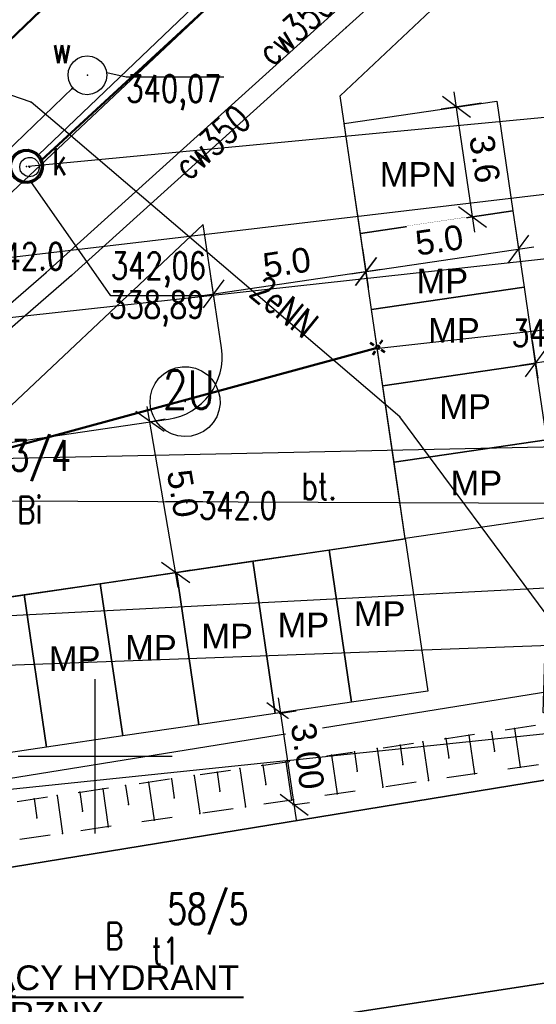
# Model space of a CAD drawing. Extents: x 5552506 to 5553307, y 5642054 to 5642708.
# Tile 28 of 72: x 5552848 to 5552864, y 5642442 to 5642474. Entities that reach past the tile are written whole.
import ezdxf
from ezdxf.enums import TextEntityAlignment as Align
from ezdxf.lldxf.tags import DXFTag

# ---------------------------------------------------------------- set-up
doc = ezdxf.new("R2010")
doc.units = 0
doc.header["$MEASUREMENT"] = 0
doc.linetypes.add('1', pattern=[2, 1, -1])
for name, color, linetype, lineweight in [('0_OPIS', 7, 'Continuous', 13), ('A_SC_WID', 1, 'Continuous', 18), ('PROJEKT', 255, 'Continuous', 50)]:
    doc.layers.add(name, color=color, linetype=linetype, lineweight=lineweight)
doc.layers.add('deszczówka', color=7, linetype='Continuous', lineweight=50, true_color=0x0a8f2c)
for name, color, linetype in [('EGB_Budynek', 7, 'Continuous'), ('EGB_DzialkaEwidencyjna', 7, 'Continuous'), ('EGB_KonturUzytkuGruntowego', 7, 'Continuous'), ('GES_PrzewodCieplowniczy', 7, 'Continuous'), ('GES_PrzewodElektroenergetyczny', 7, 'Continuous'), ('GES_PrzewodKanalizacyjny', 7, 'Continuous'), ('GES_Rzedna', 7, 'Continuous'), ('IS_Węzeł_sieci_kanalizacyjnej_-_opisy', 7, 'Continuous'), ('IS_Węzły_sieci_wodociągowej_-_opisy', 7, 'Continuous'), ('krzyze', 7, 'Continuous'), ('MPZP', 7, 'Continuous'), ('OT_Komunikacja', 7, 'Continuous'), ('OT_Rzedna', 7, 'Continuous'), ('OT_Skarpa', 7, 'Continuous'), ('pomiar', 7, 'Continuous'), ('przew_d_wodociagowy', 5, 'Continuous')]:
    doc.layers.add(name, color=color, linetype=linetype)
doc.styles.add('ARIAL', font='arial.ttf')
doc.styles.add('J-SWIS', font='arial.ttf', dxfattribs={"width": 0.8})
doc.styles.add('STYL_ARIAL', font='simplex', dxfattribs={"width": 0.75, "oblique": 0.1})
tags = doc.linetypes.add('SOLID', pattern=[10, 10, 0]).pattern_tags.tags
tags[6:7] = [DXFTag(74, 4), DXFTag(75, 0), DXFTag(340, '0'), DXFTag(46, 0.0), DXFTag(50, 0.0), DXFTag(44, 0.0), DXFTag(45, 0.0)]
tags[4:5] = [DXFTag(74, 4), DXFTag(75, 0), DXFTag(340, '0'), DXFTag(46, 0.0), DXFTag(50, 0.0), DXFTag(44, 0.0), DXFTag(45, 0.0)]
doc.dimstyles.new('darek', dxfattribs={"dimtxt": 0.8, "dimasz": 0.8, "dimexe": 0.5, "dimexo": 0.5, "dimgap": 0.25, "dimtad": 1, "dimrnd": 0.01, "dimzin": 1, "dimdsep": 46, "dimtxsty": 'ARIAL', "dimblk": 'OBLIQUE', "dimcen": 0.8, "dimdle": 0.5, "dimclrd": 256, "dimclre": 256, "dimclrt": 256, "dimazin": 0, "dimtfac": 1, "dimtmove": 1, "dimatfit": 3, "dimfxl": 1, "dimtfill": 1, "dimlwd": -1, "dimlwe": -1, "dimarcsym": 0})

# ---------------------------------------------------------------- blocks, each defined once
blk = doc.blocks.new('_Oblique')
at = {"color": 0, "linetype": 'ByBlock', "lineweight": -2}
blk.add_line((-0.5, -0.5), (0.5, 0.5), dxfattribs=at)
blk = doc.blocks.new('*D252')
at = {"layer": 'Defpoints', "color": 0, "linetype": 'ByBlock'}
for p in [(5552867.068, 5642464.437), (5552864.101, 5642463.973), (5552867.258, 5642463.22)]:
    blk.add_point(p, dxfattribs=at)
at = {"layer": 'pomiar'}
for p, q in [((5552867.145, 5642463.943), (5552867.335, 5642462.726)), ((5552863.797, 5642462.68), (5552867.752, 5642463.298)), ((5552864.178, 5642463.479), (5552864.368, 5642462.263))]:
    blk.add_line(p, q, dxfattribs=at)
at = {"layer": 'pomiar', "xscale": 0.8, "yscale": 0.8, "zscale": 0.8}
for p, rotation in [((5552867.258, 5642463.22), 8.878392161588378), ((5552864.291, 5642462.757), 188.8783921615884)]:
    blk.add_blockref('_Oblique', p, dxfattribs=dict(at, rotation=rotation))
at = {"layer": 'pomiar', "linetype": 'ByBlock', "insert": (5552865.673, 5642463.64), "char_height": 0.8, "attachment_point": 5, "rotation": 8.8784, "style": 'ARIAL', "bg_fill": 3, "box_fill_scale": 1.25, "bg_fill_color": 256, "bg_fill_true_color": 13158600, "bg_fill_transparency": 0}
blk.add_mtext('3.0', dxfattribs=at)
blk = doc.blocks.new('*D253')
at = {"layer": 'Defpoints', "color": 0, "linetype": 'ByBlock'}
for p in [(5552856.024, 5642451.399), (5552855.479, 5642451.319), (5552855.916, 5642448.351)]:
    blk.add_point(p, dxfattribs=at)
at = {"layer": 'pomiar'}
for p, q in [((5552856.534, 5642447.936), (5552855.952, 5642451.894)), ((5552855.974, 5642451.391), (5552856.519, 5642451.472)), ((5552856.41, 5642448.423), (5552856.956, 5642448.504))]:
    blk.add_line(p, q, dxfattribs=at)
at = {"layer": 'pomiar', "xscale": 0.8, "yscale": 0.8, "zscale": 0.8}
for p, rotation in [((5552856.024, 5642451.399), 98.36916540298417), ((5552856.461, 5642448.431), 278.3691654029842)]:
    blk.add_blockref('_Oblique', p, dxfattribs=dict(at, rotation=rotation))
at = {"layer": 'pomiar', "linetype": 'ByBlock', "insert": (5552856.895, 5642450.011), "char_height": 0.8, "attachment_point": 5, "rotation": 278.3692, "style": 'ARIAL', "bg_fill": 3, "box_fill_scale": 1.25, "bg_fill_color": 256, "bg_fill_true_color": 13158600, "bg_fill_transparency": 0}
blk.add_mtext('3.00', dxfattribs=at)
blk = doc.blocks.new('*D256')
at = {"layer": 'Defpoints', "color": 0, "linetype": 'ByBlock'}
for p in [(5552863.031, 5642471.245), (5552861.726, 5642471.053), (5552863.555, 5642467.684)]:
    blk.add_point(p, dxfattribs=at)
at = {"layer": 'pomiar'}
for p, q in [((5552862.323, 5642466.997), (5552861.653, 5642471.548)), ((5552862.536, 5642471.172), (5552861.231, 5642470.981)), ((5552863.06, 5642467.611), (5552861.755, 5642467.419))]:
    blk.add_line(p, q, dxfattribs=at)
at = {"layer": 'pomiar', "xscale": 0.8, "yscale": 0.8, "zscale": 0.8}
for p, rotation in [((5552861.726, 5642471.053), 98.36916538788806), ((5552862.25, 5642467.492), 278.3691653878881)]:
    blk.add_blockref('_Oblique', p, dxfattribs=dict(at, rotation=rotation))
at = {"layer": 'pomiar', "linetype": 'ByBlock', "insert": (5552862.64, 5642469.368), "char_height": 0.8, "attachment_point": 5, "rotation": 278.3692, "style": 'ARIAL', "bg_fill": 3, "box_fill_scale": 1.25, "bg_fill_color": 256, "bg_fill_true_color": 13158600, "bg_fill_transparency": 0}
blk.add_mtext('3.6', dxfattribs=at)
blk = doc.blocks.new('*D257')
at = {"layer": 'Defpoints', "color": 0, "linetype": 'ByBlock'}
for p in [(5552863.555, 5642467.684), (5552858.608, 5642466.956), (5552863.737, 5642466.447)]:
    blk.add_point(p, dxfattribs=at)
at = {"layer": 'pomiar'}
for p, q in [((5552863.628, 5642467.189), (5552863.809, 5642465.952)), ((5552858.295, 5642465.646), (5552864.231, 5642466.52)), ((5552858.681, 5642466.461), (5552858.863, 5642465.224))]:
    blk.add_line(p, q, dxfattribs=at)
at = {"layer": 'pomiar', "xscale": 0.8, "yscale": 0.8, "zscale": 0.8}
for p, rotation in [((5552863.737, 5642466.447), 8.3691653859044), ((5552858.79, 5642465.719), 188.3691653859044)]:
    blk.add_blockref('_Oblique', p, dxfattribs=dict(at, rotation=rotation))
at = {"layer": 'pomiar', "linetype": 'ByBlock', "insert": (5552861.167, 5642466.734), "char_height": 0.8, "attachment_point": 5, "rotation": 8.3692, "style": 'ARIAL', "bg_fill": 3, "box_fill_scale": 1.25, "bg_fill_color": 256, "bg_fill_true_color": 13158600, "bg_fill_transparency": 0}
blk.add_mtext('5.0', dxfattribs=at)
blk = doc.blocks.new('*D259')
at = {"layer": 'Defpoints', "color": 0, "linetype": 'ByBlock'}
for p in [(5552851.259, 5642460.765), (5552851.779, 5642460.854), (5552852.093, 5642455.874)]:
    blk.add_point(p, dxfattribs=at)
at = {"layer": 'pomiar'}
for p, q in [((5552852.697, 5642455.47), (5552851.695, 5642461.347)), ((5552851.751, 5642460.849), (5552852.272, 5642460.938)), ((5552852.585, 5642455.958), (5552853.106, 5642456.047))]:
    blk.add_line(p, q, dxfattribs=at)
at = {"layer": 'pomiar', "xscale": 0.8, "yscale": 0.8, "zscale": 0.8}
for p, rotation in [((5552851.779, 5642460.854), 99.67745174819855), ((5552852.613, 5642455.963), 279.6774517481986)]:
    blk.add_blockref('_Oblique', p, dxfattribs=dict(at, rotation=rotation))
at = {"layer": 'pomiar', "linetype": 'ByBlock', "insert": (5552852.845, 5642458.519), "char_height": 0.8, "attachment_point": 5, "rotation": 279.6775, "style": 'ARIAL', "bg_fill": 3, "box_fill_scale": 1.25, "bg_fill_color": 256, "bg_fill_true_color": 13158600, "bg_fill_transparency": 0}
blk.add_mtext('5.0', dxfattribs=at)
blk = doc.blocks.new('*D260')
at = {"layer": 'Defpoints', "color": 0, "linetype": 'ByBlock'}
for p in [(5552858.79, 5642465.719), (5552858.939, 5642464.706), (5552853.992, 5642463.978)]:
    blk.add_point(p, dxfattribs=at)
at = {"layer": 'pomiar'}
for p, q in [((5552858.866, 5642465.201), (5552858.717, 5642466.214)), ((5552853.348, 5642464.919), (5552859.285, 5642465.792)), ((5552853.919, 5642464.473), (5552853.77, 5642465.486))]:
    blk.add_line(p, q, dxfattribs=at)
at = {"layer": 'pomiar', "xscale": 0.8, "yscale": 0.8, "zscale": 0.8}
for p, rotation in [((5552858.79, 5642465.719), 8.36916539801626), ((5552853.843, 5642464.991), 188.3691653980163)]:
    blk.add_blockref('_Oblique', p, dxfattribs=dict(at, rotation=rotation))
at = {"layer": 'pomiar', "linetype": 'ByBlock', "insert": (5552856.221, 5642466.007), "char_height": 0.8, "attachment_point": 5, "rotation": 8.3692, "style": 'ARIAL', "bg_fill": 3, "box_fill_scale": 1.25, "bg_fill_color": 256, "bg_fill_true_color": 13158600, "bg_fill_transparency": 0}
blk.add_mtext('5.0', dxfattribs=at)

msp = doc.modelspace()

# ---------------------------------------------------------------- linework, layer by layer
at = {"color": 1, "linetype": 'ByBlock', "lineweight": 40}
msp.add_line((5552842.38408, 5642442.19054), (5552854.8141, 5642442.19054), dxfattribs=at)
at = {"color": 7}
for p in [(5552849.75, 5642472.08), (5552849.25, 5642471.64), (5552849.278, 5642471.673), (5552847.93, 5642471.21), (5552848.91, 5642470.38), (5552848.16, 5642469.5), (5552848.27, 5642469.34), (5552847.772, 5642469.128), (5552847.873, 5642469.107), (5552852.92, 5642461.5), (5552859.89, 5642461.01), (5552852.98, 5642458.22, 342), (5552862.8644, 5642450.796), (5552863.6065, 5642450.9047), (5552860.6382, 5642450.4698), (5552861.3803, 5642450.5785), (5552862.1224, 5642450.6872), (5552858.412, 5642450.1435), (5552859.1541, 5642450.2523), (5552859.8961, 5642450.361), (5552862.9567, 5642450.1664), (5552856.1858, 5642449.8173), (5552856.9278, 5642449.9261), (5552857.6699, 5642450.0348), (5552861.4723, 5642449.9506), (5552853.9595, 5642449.4911), (5552854.7016, 5642449.5998), (5552855.4437, 5642449.7086), (5552858.5035, 5642449.5189), (5552859.9879, 5642449.7347), (5552863.7913, 5642449.6438), (5552851.7333, 5642449.1649), (5552852.4754, 5642449.2736), (5552853.2175, 5642449.3824), (5552857.0191, 5642449.3031), (5552860.822, 5642449.2155), (5552862.3066, 5642449.4297), (5552849.5071, 5642448.8386), (5552850.2492, 5642448.9474), (5552850.9912, 5642449.0561), (5552854.0503, 5642448.8714), (5552855.5347, 5642449.0873), (5552859.3374, 5642449.0014), (5552848.0229, 5642448.6212), (5552848.765, 5642448.7299), (5552852.5659, 5642448.6556), (5552856.3681, 5642448.573), (5552857.8527, 5642448.7872), (5552849.5971, 5642448.224), (5552851.0815, 5642448.4398), (5552854.8834, 5642448.3589), (5552848.1128, 5642448.0082), (5552851.9142, 5642447.9306), (5552853.3988, 5642448.1447), (5552850.4295, 5642447.7164), (5552848.9449, 5642447.5022)]:
    msp.add_point(p, dxfattribs=at)
at = {"layer": 'A_SC_WID', "lineweight": 30}
for points in [[(5552815.23342, 5642450.96027), (5552817.89894, 5642448.42624, 0.39793845), (5552826.14381, 5642448.40431), (5552873.62729, 5642493.06699)], [(5552853.5118, 5642467.24382), (5552845.7645, 5642459.95675), (5552852.37874, 5642460.92982, 0.41421356), (5552854.10009, 5642463.24502), (5552853.5118, 5642467.24382)]]:
    msp.add_lwpolyline(points, format="xyb", dxfattribs=at)
msp.add_lwpolyline([(5552839.57734, 5642454.03312), (5552860.0657, 5642457.04732), (5552857.95129, 5642471.41958), (5552876.70787, 5642489.06191)], dxfattribs=at)
at = {"layer": 'deszczówka', "linetype": 'ByBlock'}
for p, q in [((5552858.92625, 5642463.40882), (5552859.04651, 5642463.33295)), ((5552859.10498, 5642463.29469), (5552859.20263, 5642463.31622)), ((5552859.10498, 5642463.29469), (5552859.12542, 5642463.1968)), ((5552859.12542, 5642463.1968), (5552859.22308, 5642463.21833)), ((5552859.20263, 5642463.31622), (5552859.22308, 5642463.21833)), ((5552859.32095, 5642463.49127), (5552859.24111, 5642463.3736)), ((5552859.39837, 5642463.09896), (5552859.27981, 5642463.17749)), ((5552859.01235, 5642463.01832), (5552859.08955, 5642463.13774))]:
    msp.add_line(p, q, dxfattribs=at)
msp.add_circle((5552847.772, 5642469.128), 0.5, dxfattribs=at)
at = {"layer": 'EGB_Budynek', "color": 7}
msp.add_polyline3d([(5552869.22, 5642449.98, 0), (5552870.21, 5642443.51, 0), (5552843.02, 5642439.34, 0), (5552840.05, 5642438.88, 0), (5552839.1, 5642445.07, 0), (5552842.11, 5642445.56, 0), (5552869.22, 5642449.98, 0)], dxfattribs=at)
at = {"layer": 'EGB_DzialkaEwidencyjna', "color": 7}
for points in [[(5552914.66, 5642524.09, 0), (5552884.57, 5642497.71, 0), (5552889.45, 5642492.68, 0), (5552865.87, 5642471.42, 0), (5552869.22, 5642449.98, 0), (5552870.21, 5642443.51, 0), (5552843.02, 5642439.34, 0), (5552847.18, 5642433.67, 0), (5552871.49, 5642438.07, 0), (5552872.41, 5642443.73, 0), (5552871.12, 5642443.76, 0), (5552871.26, 5642450.26, 0), (5552873.48, 5642450.22, 0), (5552899.85, 5642449.72, 0), (5552901.3, 5642456.99, 0), (5552914.66, 5642524.09, 0)], [(5552868.91, 5642513.83, 0), (5552821.01, 5642466.78, 0), (5552806.15, 5642452.34, 0), (5552801.43, 5642448.13, 0), (5552811.55, 5642438.45, 0), (5552814.16, 5642435.96, 0), (5552817.83, 5642432.34, 0), (5552830.74, 5642439.96, 0), (5552839.1, 5642445.07, 0), (5552842.11, 5642445.56, 0), (5552869.22, 5642449.98, 0), (5552865.87, 5642471.42, 0), (5552889.45, 5642492.68, 0), (5552884.57, 5642497.71, 0), (5552879.14, 5642503.3, 0), (5552868.91, 5642513.83, 0)], [(5552869.22, 5642449.98, 0), (5552842.11, 5642445.56, 0), (5552839.1, 5642445.07, 0), (5552840.05, 5642438.88, 0), (5552843.02, 5642439.34, 0), (5552870.21, 5642443.51, 0), (5552869.22, 5642449.98, 0)]]:
    msp.add_polyline3d(points, dxfattribs=at)
at = {"layer": 'EGB_KonturUzytkuGruntowego', "color": 3}
for points in [[(5552843.02, 5642439.34, 0), (5552870.21, 5642443.51, 0), (5552869.22, 5642449.98, 0), (5552865.87, 5642471.42, 0), (5552889.45, 5642492.68, 0), (5552884.57, 5642497.71, 0), (5552914.66, 5642524.09, 0), (5552901.3, 5642456.99, 0), (5552899.85, 5642449.72, 0), (5552873.48, 5642450.22, 0), (5552871.26, 5642450.26, 0), (5552871.12, 5642443.76, 0), (5552872.41, 5642443.73, 0), (5552901.71, 5642443.12, 0), (5552903.15, 5642442.99, 0), (5552907.04, 5642443.1, 0), (5552949.9401, 5642432.3201, 0), (5552951.0501, 5642431.8601, 0), (5552951.05, 5642431.86, 0), (5552989.34583, 5642422.23675, 0)], [(5552817.83, 5642432.34, 0), (5552830.74, 5642439.96, 0), (5552839.1, 5642445.07, 0), (5552842.11, 5642445.56, 0), (5552869.22, 5642449.98, 0), (5552865.87, 5642471.42, 0), (5552889.45, 5642492.68, 0), (5552884.57, 5642497.71, 0), (5552879.14, 5642503.3, 0), (5552868.91, 5642513.83, 0), (5552860.87, 5642522.11, 0), (5552811.5, 5642476.33, 0), (5552790.5309, 5642458.698, 0), (5552790.45, 5642458.63, 0), (5552801.43, 5642448.13, 0), (5552811.55, 5642438.45, 0), (5552814.16, 5642435.96, 0), (5552817.83, 5642432.34, 0)], [(5552869.22, 5642449.98, 0), (5552842.11, 5642445.56, 0), (5552839.1, 5642445.07, 0), (5552840.05, 5642438.88, 0), (5552843.02, 5642439.34, 0), (5552870.21, 5642443.51, 0), (5552869.22, 5642449.98, 0)]]:
    msp.add_polyline3d(points, dxfattribs=at)
at = {"layer": 'GES_PrzewodCieplowniczy', "color": 214}
for points in [[(5552831.35, 5642450.2, 0), (5552840.22, 5642458.36, 0), (5552845.94, 5642463.55, 0), (5552848.41, 5642465.69, 0), (5552857.32, 5642473.73, 0), (5552866.23, 5642481.77, 0), (5552867.2142, 5642482.7908, 0)], [(5552867.4382, 5642482.0068, 0), (5552867.06, 5642481.66, 0), (5552858.15, 5642473.63, 0), (5552849.24, 5642465.59, 0), (5552846.65, 5642463.35, 0), (5552840.31, 5642457.53, 0), (5552831.44, 5642449.52, 0)]]:
    msp.add_polyline3d(points, dxfattribs=at)
at = {"layer": 'GES_PrzewodCieplowniczy', "color": 7}
for p in [(5552857.32, 5642473.73), (5552858.15, 5642473.63), (5552848.41, 5642465.69), (5552849.24, 5642465.59)]:
    msp.add_point(p, dxfattribs=at)
at = {"layer": 'GES_PrzewodElektroenergetyczny', "color": 1}
msp.add_polyline3d([(5552905.68, 5642454.62, 0), (5552894.61, 5642454.02, 0), (5552883.25, 5642452.55, 0), (5552869.57, 5642451.69, 0), (5552865.18, 5642451.11, 0), (5552864.54, 5642451.42, 0), (5552864.63, 5642454.61, 0), (5552859.89, 5642461.01, 0), (5552848.91, 5642470.38, 0), (5552847.93, 5642471.21, 0), (5552846.63, 5642471.65, 0), (5552845.06, 5642473.23, 0)], dxfattribs=at)
at = {"layer": 'GES_PrzewodKanalizacyjny', "color": 34}
for points in [[(5552845.93, 5642471.146, 0), (5552845.882, 5642471.937, 0), (5552863.89, 5642489.18, 0), (5552862.97, 5642490.37, 0)], [(5552871.333, 5642490.568, 0), (5552848.27, 5642469.34, 0)], [(5552847.3817, 5642468.7314, 0), (5552847.2892, 5642468.8514, 0), (5552847.2324, 5642468.9919, 0), (5552847.2157, 5642469.1425, 0), (5552847.2403, 5642469.2921, 0), (5552847.3043, 5642469.4295, 0), (5552847.4029, 5642469.5445, 0), (5552847.529, 5642469.6286, 0), (5552847.6731, 5642469.6756, 0), (5552847.8245, 5642469.682, 0), (5552847.972, 5642469.6473, 0), (5552848.1047, 5642469.5741, 0), (5552848.2127, 5642469.4678, 0), (5552848.288, 5642469.3363, 0), (5552848.3251, 5642469.1893, 0), (5552848.3211, 5642469.0378, 0), (5552848.2764, 5642468.893, 0), (5552848.1943, 5642468.7657, 0), (5552848.0809, 5642468.6652, 0), (5552847.9446, 5642468.599, 0), (5552847.7954, 5642468.572, 0), (5552847.6446, 5642468.5863, 0), (5552847.5032, 5642468.6408, 0), (5552847.3817, 5642468.7314, 0)], [(5552847.6509, 5642468.8813, 0), (5552847.5844, 5642468.9768, 0), (5552847.5568, 5642469.0898, 0), (5552847.572, 5642469.2052, 0), (5552847.6278, 5642469.3073, 0), (5552847.7167, 5642469.3824, 0), (5552847.8267, 5642469.4202, 0), (5552847.943, 5642469.4158, 0), (5552848.0498, 5642469.3696, 0), (5552848.1328, 5642469.288, 0), (5552848.1806, 5642469.182, 0), (5552848.1869, 5642469.0658, 0), (5552848.1508, 5642468.9551, 0), (5552848.0772, 5642468.865, 0), (5552847.976, 5642468.8076, 0), (5552847.8609, 5642468.7906, 0), (5552847.7474, 5642468.8163, 0), (5552847.6509, 5642468.8813, 0)]]:
    msp.add_polyline3d(points, dxfattribs=at)
at = {"layer": 'GES_Rzedna', "color": 7}
for points in [[(5552854.1744, 5642472.025, 0), (5552851.01, 5642472.025, 0), (5552850.38, 5642472.16, 0)], [(5552853.697, 5642464.935, 0), (5552850.51, 5642464.935, 0), (5552847.92, 5642468.64, 0)]]:
    msp.add_polyline3d(points, dxfattribs=at)
at = {"layer": 'IS_Węzeł_sieci_kanalizacyjnej_-_opisy', "color": 211, "linetype": 'SOLID', "ltscale": 0.01}
msp.add_line((5552875.40207, 5642453.98518), (5552827.87197, 5642452.23698), dxfattribs=at)
at = {"layer": 'krzyze', "color": 7}
for points in [[(5552850, 5642447.5, 0), (5552850, 5642452.5, 0)], [(5552847.5, 5642450, 0), (5552852.5, 5642450, 0)]]:
    msp.add_polyline3d(points, dxfattribs=at)
at = {"layer": 'MPZP', "color": 7}
msp.add_polyline3d([(5552852.1237, 5642460.6908, 0), (5552851.9849, 5642460.8562, 0), (5552851.88, 5642461.0448, 0), (5552851.8126, 5642461.2498, 0), (5552851.7853, 5642461.4639, 0), (5552851.799, 5642461.6793, 0), (5552851.8531, 5642461.8882, 0), (5552851.9459, 5642462.0831, 0), (5552852.0738, 5642462.2569, 0), (5552852.2324, 5642462.4034, 0), (5552852.4158, 5642462.5172, 0), (5552852.6174, 5642462.5942, 0), (5552852.8299, 5642462.6317, 0), (5552853.0458, 5642462.6283, 0), (5552853.257, 5642462.5841, 0), (5552853.4561, 5642462.5007, 0), (5552853.6358, 5642462.3812, 0), (5552853.7896, 5642462.2298, 0), (5552853.912, 5642462.052, 0), (5552853.9986, 5642461.8543, 0), (5552854.0462, 5642461.6438, 0), (5552854.053, 5642461.4281, 0), (5552854.0189, 5642461.2149, 0), (5552853.9451, 5642461.0121, 0), (5552853.8343, 5642460.8269, 0), (5552853.6904, 5642460.6661, 0), (5552853.5186, 5642460.5354, 0), (5552853.3252, 5642460.4395, 0), (5552853.1172, 5642460.382, 0), (5552852.9021, 5642460.3648, 0), (5552852.6876, 5642460.3888, 0), (5552852.4815, 5642460.4528, 0), (5552852.2912, 5642460.5547, 0), (5552852.1237, 5642460.6908, 0)], dxfattribs=at)
at = {"layer": 'OT_Komunikacja', "color": 7}
for points in [[(5552864.53, 5642492.88, 0), (5552866.74, 5642494.94, 0), (5552867.6, 5642495.42, 0), (5552868.57, 5642495.41, 0), (5552869.61, 5642495.13, 0), (5552870.28, 5642494.53, 0), (5552870.58, 5642493.43, 0), (5552870.5, 5642492.45, 0), (5552869.84, 5642490.71, 0), (5552868.46, 5642488.65, 0), (5552859.86, 5642480.67, 0), (5552848.16, 5642469.5, 0)], [(5552864.9, 5642476.53, 0), (5552865.26, 5642473.26, 0), (5552866.35, 5642463.28, 342.3), (5552867.2, 5642456.62, 342.2), (5552867.84, 5642452.6, 342.2), (5552846.85, 5642449.22, 0), (5552843.65, 5642454.54, 0), (5552842.57, 5642455.18, 0), (5552841.53, 5642455.62, 0), (5552839.95, 5642455.62, 0), (5552838.8, 5642455.22, 0), (5552837.43, 5642454.03, 0), (5552836.21, 5642452.49, 0), (5552835.17, 5642450.44, 0), (5552835.1, 5642448.07, 0), (5552835.38, 5642446.85, 0), (5552838.62, 5642439.33, 0)]]:
    msp.add_polyline3d(points, dxfattribs=at)
at = {"layer": 'OT_Skarpa', "color": 7, "linetype": '1'}
msp.add_polyline3d([(5552838.35, 5642445.75, 0), (5552845.49, 5642448.25, 0), (5552868.01, 5642451.55, 0), (5552868.34, 5642450.3, 0), (5552844.77, 5642446.9, 0), (5552838.35, 5642445.75, 0)], dxfattribs=at)
at = {"layer": 'OT_Skarpa', "color": 7}
for points in [[(5552862.8644, 5642450.796, 0), (5552862.9567, 5642450.1664, 0)], [(5552863.6065, 5642450.9047, 0), (5552863.7913, 5642449.6438, 0)], [(5552860.6382, 5642450.4698, 0), (5552860.822, 5642449.2155, 0)], [(5552861.3803, 5642450.5785, 0), (5552861.4723, 5642449.9506, 0)], [(5552862.1224, 5642450.6872, 0), (5552862.3066, 5642449.4297, 0)], [(5552858.412, 5642450.1435, 0), (5552858.5035, 5642449.5189, 0)], [(5552859.1541, 5642450.2523, 0), (5552859.3374, 5642449.0014, 0)], [(5552859.8961, 5642450.361, 0), (5552859.9879, 5642449.7347, 0)], [(5552856.1858, 5642449.8173, 0), (5552856.3681, 5642448.573, 0)], [(5552856.9278, 5642449.9261, 0), (5552857.0191, 5642449.3031, 0)], [(5552857.6699, 5642450.0348, 0), (5552857.8527, 5642448.7872, 0)], [(5552853.9595, 5642449.4911, 0), (5552854.0503, 5642448.8714, 0)], [(5552854.7016, 5642449.5998, 0), (5552854.8834, 5642448.3589, 0)], [(5552855.4437, 5642449.7086, 0), (5552855.5347, 5642449.0873, 0)], [(5552851.7333, 5642449.1649, 0), (5552851.9142, 5642447.9306, 0)], [(5552852.4754, 5642449.2736, 0), (5552852.5659, 5642448.6556, 0)], [(5552853.2175, 5642449.3824, 0), (5552853.3988, 5642448.1447, 0)], [(5552849.5071, 5642448.8386, 0), (5552849.5971, 5642448.224, 0)], [(5552850.2492, 5642448.9474, 0), (5552850.4295, 5642447.7164, 0)], [(5552850.9912, 5642449.0561, 0), (5552851.0815, 5642448.4398, 0)], [(5552848.0229, 5642448.6212, 0), (5552848.1128, 5642448.0082, 0)], [(5552848.765, 5642448.7299, 0), (5552848.9449, 5642447.5022, 0)]]:
    msp.add_polyline3d(points, dxfattribs=at)
at = {"layer": 'PROJEKT', "color": 6, "linetype": 'Continuous', "lineweight": 0}
msp.add_line((5552860.0657, 5642457.04732), (5552839.57734, 5642454.03312), dxfattribs=at)
at = {"layer": 'PROJEKT', "color": 6, "linetype": 'Continuous', "lineweight": 30}
for points in [[(5552858.60799, 5642466.95581), (5552858.08401, 5642470.51747), (5552863.03076, 5642471.24523), (5552863.55474, 5642467.68356)], [(5552858.97186, 5642464.48243), (5552858.60799, 5642466.95581), (5552863.55474, 5642467.68356), (5552863.91862, 5642465.21019)], [(5552859.33574, 5642462.00906), (5552858.97186, 5642464.48243), (5552863.91862, 5642465.21019), (5552864.28249, 5642462.73681)], [(5552859.69962, 5642459.53568), (5552859.33574, 5642462.00906), (5552864.28249, 5642462.73681), (5552864.64637, 5642460.26343)], [(5552860.06349, 5642457.0623), (5552859.69962, 5642459.53568), (5552864.64637, 5642460.26343), (5552865.01025, 5642457.79005)], [(5552857.59012, 5642456.69843), (5552860.06349, 5642457.0623), (5552860.79125, 5642452.11555), (5552858.31787, 5642451.75167)], [(5552855.11674, 5642456.33455), (5552857.59012, 5642456.69843), (5552858.31787, 5642451.75167), (5552855.84449, 5642451.38779)], [(5552852.64336, 5642455.97067), (5552855.11674, 5642456.33455), (5552855.84449, 5642451.38779), (5552853.37112, 5642451.02392)], [(5552850.16999, 5642455.6068), (5552852.64336, 5642455.97067), (5552853.37112, 5642451.02392), (5552850.89774, 5642450.66004)], [(5552847.69661, 5642455.24292), (5552850.16999, 5642455.6068), (5552850.89774, 5642450.66004), (5552848.42436, 5642450.29617)], [(5552845.22323, 5642454.87904), (5552847.69661, 5642455.24292), (5552848.42436, 5642450.29617), (5552845.95098, 5642449.93229)]]:
    msp.add_lwpolyline(points, close=True, dxfattribs=at)
at = {"layer": 'przew_d_wodociagowy', "color": 5}
for points in [[(5552849.3097, 5642471.6326, 0), (5552849.2089, 5642471.7618, 0), (5552849.145, 5642471.9127, 0), (5552849.1223, 5642472.075, 0), (5552849.1424, 5642472.2376, 0), (5552849.2039, 5642472.3895, 0), (5552849.3026, 5642472.5203, 0), (5552849.4318, 5642472.6211, 0), (5552849.5827, 5642472.685, 0), (5552849.745, 5642472.7077, 0), (5552849.9076, 5642472.6876, 0), (5552850.0595, 5642472.6261, 0), (5552850.1903, 5642472.5274, 0), (5552850.2911, 5642472.3982, 0), (5552850.355, 5642472.2473, 0), (5552850.3777, 5642472.085, 0), (5552850.3576, 5642471.9224, 0), (5552850.2961, 5642471.7705, 0), (5552850.1974, 5642471.6397, 0), (5552850.0682, 5642471.5389, 0), (5552849.9173, 5642471.475, 0), (5552849.755, 5642471.4523, 0), (5552849.5924, 5642471.4724, 0), (5552849.4405, 5642471.5339, 0), (5552849.3097, 5642471.6326, 0)], [(5552835.5418, 5642458.4604, 0), (5552842.37, 5642465.02, 0), (5552849.278, 5642471.673, 0)]]:
    msp.add_polyline3d(points, dxfattribs=at)

# ---------------------------------------------------------------- texts
at = {"color": 1, "linetype": 'ByBlock', "lineweight": 70, "style": 'J-SWIS'}
for s, p in [('ISTNIEJĄCY HYDRANT', (5552842.50836, 5642442.42094)), ('ZEWNĘTRZNY', (5552842.50836, 5642441.23013))]:
    msp.add_text(s, height=0.8, dxfattribs=at).set_placement(p)
at = {"layer": '0_OPIS', "style": 'J-SWIS'}
for p in [(5552860.80471, 5642463.41059), (5552861.16859, 5642460.93722), (5552861.53247, 5642458.46384), (5552858.39394, 5642454.22505), (5552855.92057, 5642453.86117), (5552853.44719, 5642453.4973), (5552850.97381, 5642453.13342), (5552848.50044, 5642452.76954)]:
    msp.add_text('MP', height=0.8, dxfattribs=at).set_placement(p)
at = {"layer": 'EGB_Budynek', "color": 7, "style": 'STYL_ARIAL', "width": 0.75}
msp.add_text('t1', height=0.875, dxfattribs=at).set_placement((5552851.84, 5642442.9886), align=Align.BOTTOM_LEFT)
at = {"layer": 'EGB_DzialkaEwidencyjna', "color": 7, "style": 'STYL_ARIAL', "width": 0.75}
for s, p in [('53/4', (5552846.59, 5642458.9556)), ('58/5', (5552852.34, 5642444.2556))]:
    msp.add_text(s, height=1, dxfattribs=at).set_placement(p, align=Align.BOTTOM_LEFT)
at = {"layer": 'EGB_DzialkaEwidencyjna', "color": 92, "style": 'STYL_ARIAL', "width": 0.75}
msp.add_text('Bi', height=0.875, dxfattribs=at).set_placement((5552847.47, 5642457.2886), align=Align.BOTTOM_LEFT)
at = {"layer": 'EGB_KonturUzytkuGruntowego', "color": 92, "style": 'STYL_ARIAL', "width": 0.75}
msp.add_text('B', height=0.875, dxfattribs=at).set_placement((5552850.3256, 5642443.4703), align=Align.BOTTOM_LEFT)
at = {"layer": 'GES_PrzewodCieplowniczy', "color": 212, "style": 'STYL_ARIAL', "width": 0.75}
for rotation, p in [(42.4, (5552855.9341, 5642472.1513)), (42.1, (5552853.2133, 5642468.4494))]:
    msp.add_text('cw350', height=0.875, rotation=rotation, dxfattribs=at).set_placement(p, align=Align.BOTTOM_LEFT)
at = {"layer": 'GES_PrzewodElektroenergetyczny', "color": 1, "style": 'STYL_ARIAL', "width": 0.75}
msp.add_text('2eNN', height=0.875, rotation=320.9, dxfattribs=at).set_placement((5552854.803, 5642464.7593), align=Align.BOTTOM_LEFT)
at = {"layer": 'GES_PrzewodKanalizacyjny', "color": 34, "style": 'STYL_ARIAL', "width": 0.75}
msp.add_text('k', height=0.875, dxfattribs=at).set_placement((5552848.6, 5642468.5786), align=Align.BOTTOM_LEFT)
at = {"layer": 'GES_Rzedna', "color": 7, "style": 'STYL_ARIAL', "width": 0.75}
for s, p in [('340,07', (5552851.01, 5642470.9486)), ('342,06', (5552850.51, 5642465.2086)), ('338,89', (5552850.45, 5642463.9386))]:
    msp.add_text(s, height=0.875, dxfattribs=at).set_placement(p, align=Align.BOTTOM_LEFT)
at = {"layer": 'MPZP', "color": 7, "style": 'STYL_ARIAL', "width": 0.75}
msp.add_text('2U', height=1.25, dxfattribs=at).set_placement((5552852.2, 5642460.8894), align=Align.BOTTOM_LEFT)
at = {"layer": 'OT_Komunikacja', "color": 7, "style": 'STYL_ARIAL', "width": 0.75}
msp.add_text('bt.', height=0.875, dxfattribs=at).set_placement((5552856.69, 5642458.0586), align=Align.BOTTOM_LEFT)
at = {"layer": 'OT_Rzedna', "color": 7, "style": 'STYL_ARIAL', "width": 0.75}
for s, p in [('342.0', (5552846.47, 5642465.5086)), ('342.3', (5552863.52, 5642463.0286)), ('342.0', (5552853.37, 5642457.4286))]:
    msp.add_text(s, height=0.875, dxfattribs=at).set_placement(p, align=Align.BOTTOM_LEFT)
at = {"layer": 'przew_d_wodociagowy', "color": 5, "style": 'STYL_ARIAL', "width": 0.75}
msp.add_text('w', height=0.875, dxfattribs=at).set_placement((5552848.61, 5642472.2086), align=Align.BOTTOM_LEFT)

# ---------------------------------------------------------------- next in the draw order: dimensions: what is measured, and where the dimension line sits
at = {"layer": 'pomiar'}
for p1, p2, distance, override, picture, middle in [((5552863.55474, 5642467.68356), (5552863.03076, 5642471.24523), 1.31865, {"dimdec": 1, "dimtxsty": 'ARIAL'}, '*D256', (5552862.63986, 5642469.36834)), ((5552864.10056, 5642463.9735), (5552867.06789, 5642464.43702), -1.23129, {"dimdec": 1, "dimtxsty": 'ARIAL'}, '*D252', (5552865.67259, 5642463.63956)), ((5552852.09254, 5642455.87433), (5552851.25854, 5642460.76502), -0.52792, {"dimdec": 1, "dimtxsty": 'ARIAL'}, '*D259', (5552852.84504, 5642458.51911)), ((5552855.91572, 5642448.35067), (5552855.47907, 5642451.31872), -0.55126, {"dimtxsty": 'ARIAL'}, '*D253', (5552856.8945, 5642450.01081))]:
    dim = msp.add_aligned_dim(p1=p1, p2=p2, distance=distance, dimstyle='darek', override=override, dxfattribs=at)
    dim.commit()
    dim.dimension.update_dxf_attribs({"geometry": picture, "text_midpoint": middle})

# ---------------------------------------------------------------- next in the draw order: linework, layer by layer
at = {"color": 7}
msp.add_point((5552852.98, 5642458.22, 342), dxfattribs=at)
at = {"layer": 'deszczówka', "linetype": 'ByBlock'}
for points in [[(5552845.93, 5642471.146), (5552845.882, 5642471.937), (5552863.89, 5642489.18), (5552862.97, 5642490.37)], [(5552848.27, 5642469.34), (5552871.38423, 5642490.61515)], [(5552845.93706, 5642459.66005), (5552859.1538, 5642463.24574)]]:
    msp.add_lwpolyline(points, dxfattribs=at)
at = {"layer": 'IS_Węzeł_sieci_kanalizacyjnej_-_opisy', "color": 211, "linetype": 'SOLID', "ltscale": 0.01}
for p, q in [((5552878.87362, 5642472.06993), (5552847.83132, 5642469.11863)), ((5552876.56047, 5642460.27698), (5552845.65287, 5642459.62168)), ((5552877.07387, 5642456.08578), (5552839.98847, 5642454.18358)), ((5552875.31427, 5642451.84638), (5552832.00597, 5642447.33338))]:
    msp.add_line(p, q, dxfattribs=at)
at = {"layer": 'IS_Węzły_sieci_wodociągowej_-_opisy', "color": 211, "linetype": 'SOLID', "ltscale": 0.01}
msp.add_line((5552876.04802, 5642458.15538), (5552833.97522, 5642458.32738), dxfattribs=at)

# ---------------------------------------------------------------- next in the draw order: texts
at = {"layer": '0_OPIS', "style": 'J-SWIS'}
msp.add_text('MPN', height=0.8, dxfattribs=at).set_placement((5552859.23747, 5642468.4676))

# ---------------------------------------------------------------- next in the draw order: dimensions: what is measured, and where the dimension line sits
at = {"layer": 'pomiar'}
dim = msp.add_aligned_dim(p1=(5552858.60799, 5642466.95581), p2=(5552863.55474, 5642467.68356), distance=-1.25, dimstyle='darek', override={"dimdec": 1, "dimtxsty": 'ARIAL'}, dxfattribs=at)
dim.commit()
dim.dimension.update_dxf_attribs({"geometry": '*D257', "text_midpoint": (5552861.16746, 5642466.73444)})

# ---------------------------------------------------------------- next in the draw order: texts
at = {"layer": '0_OPIS', "style": 'J-SWIS'}
msp.add_text('MP', height=0.8, dxfattribs=at).set_placement((5552860.42839, 5642465.01278))

# ---------------------------------------------------------------- next in the draw order: dimensions: what is measured, and where the dimension line sits
at = {"layer": 'pomiar'}
dim = msp.add_aligned_dim(p1=(5552853.99223, 5642463.97815), p2=(5552858.93899, 5642464.7059), distance=1.02413, dimstyle='darek', override={"dimdec": 1, "dimtxsty": 'ARIAL'}, dxfattribs=at)
dim.commit()
dim.dimension.update_dxf_attribs({"geometry": '*D260', "text_midpoint": (5552856.22071, 5642466.00669)})

# ---------------------------------------------------------------- next in the draw order: linework, layer by layer
at = {"layer": 'IS_Węzeł_sieci_kanalizacyjnej_-_opisy', "color": 211, "linetype": 'SOLID', "ltscale": 0.01}
for p, q in [((5552879.68392, 5642470.00348), (5552840.59492, 5642465.38298)), ((5552879.17712, 5642467.73288), (5552842.08932, 5642463.65048)), ((5552880.25497, 5642465.56898), (5552859.20957, 5642463.22618))]:
    msp.add_line(p, q, dxfattribs=at)

doc.saveas('drawing.dxf')
